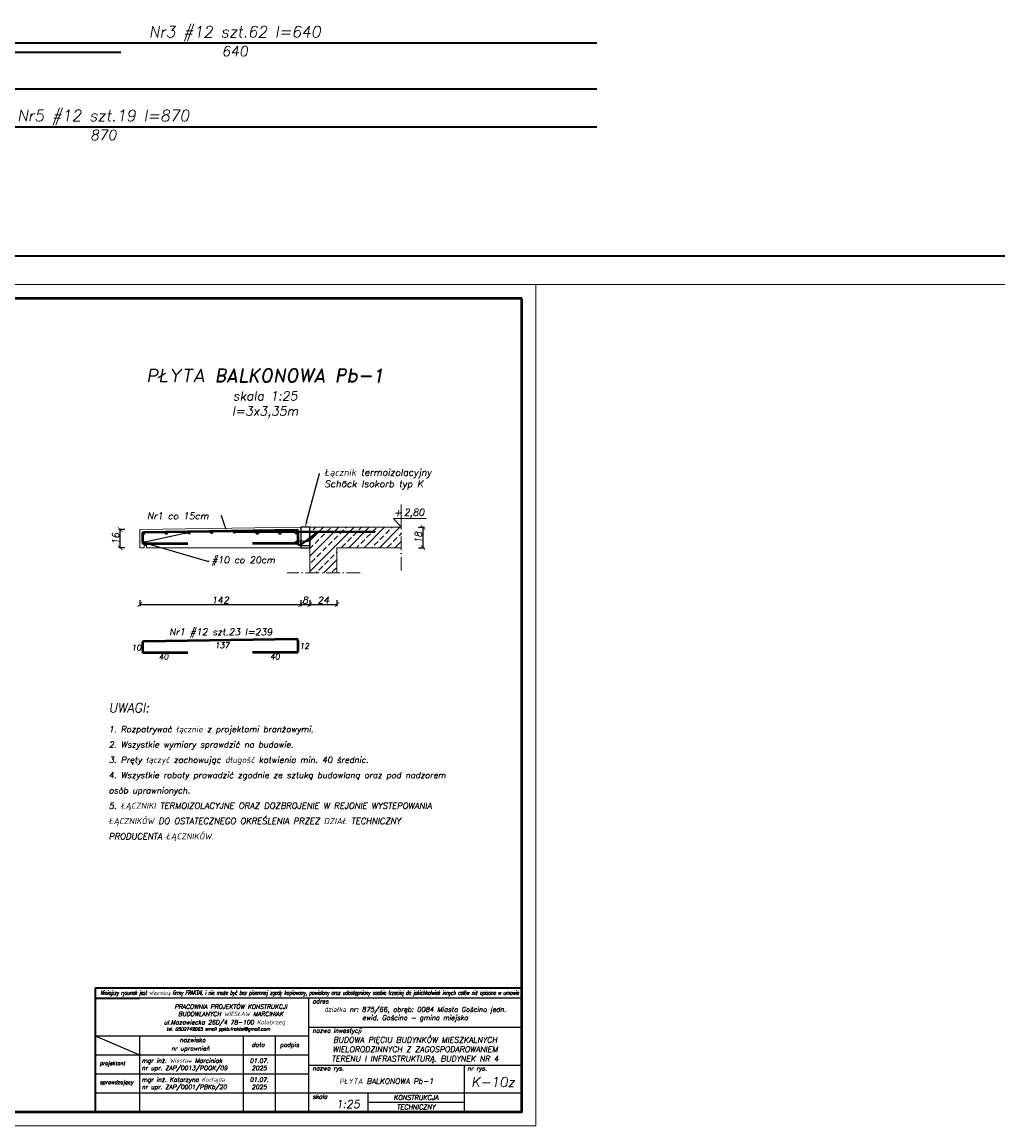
# Model space of a CAD drawing. Header units: millimetres. Extents: x 300938 to 312016, y 11971 to 20881.
# Tile 27 of 239: x 307913 to 308774, y 12999 to 13973. Entities that reach past the tile are written whole.
import ezdxf
from ezdxf import colors
from ezdxf.entities.mleader import LeaderData, LeaderLine
from ezdxf.math import Vec2, Vec3

# ---------------------------------------------------------------- set-up
doc = ezdxf.new("R2010")
doc.units = ezdxf.units.MM
doc.linetypes.add('ACAD_ISO03W100', pattern=[30, 12, -18])
doc.linetypes.add('ACAD_ISO10W100', pattern=[18, 12, -3, 0, -3])
for name, color, linetype, lineweight in [('konstrukcja', 3, 'Continuous', 35), ('konstrukcja fundamenty', 6, 'ACAD_ISO10W100', 35), ('konstrukcja wymiary', 1, 'Continuous', 13), ('kreskowanie', 253, 'Continuous', 0), ('opisy', 2, 'Continuous', 18), ('osie', 5, 'ACAD_ISO10W100', 13), ('przewrywane', 6, 'ACAD_ISO03W100', 18), ('zbrojenie', 4, 'Continuous', 50), ('zbrojenie płyty', 141, 'Continuous', 35), ('ściany konstrukcja', 85, 'Continuous', 20)]:
    doc.layers.add(name, color=color, linetype=linetype, lineweight=lineweight)
doc.layers.add('Schoeck', color=7, linetype='Continuous')
doc.layers.add('tabelka', color=5, linetype='Continuous')
doc.styles.add('KONSTRUKCJA', font='romand.shx', dxfattribs={"oblique": 10})
doc.styles.add('konstrukcja3', font='romand.shx', dxfattribs={"oblique": 10, "height": 6})
doc.styles.add('mój opis', font='romand.shx', dxfattribs={"oblique": 20})
doc.styles.get("Standard").update_dxf_attribs({"font": 'romand.shx', "oblique": 10})
doc.dimstyles.new('125', dxfattribs={"dimtxt": 6, "dimasz": 4, "dimexe": 1.25, "dimexo": 0.625, "dimgap": 1, "dimtad": 1, "dimdec": 0, "dimtxsty": 'konstrukcja3', "dimblk": 'ARCHTICK', "dimcen": 2.5, "dimadec": 0, "dimazin": 0, "dimtfac": 1, "dimtdec": 0, "dimtix": 1, "dimtmove": 0, "dimatfit": 3, "dimfxl": 4, "dimfxlon": 1, "dimarcsym": 0})

# ---------------------------------------------------------------- blocks, each defined once
blk = doc.blocks.new('_ArchTick')
at = {"color": 0, "linetype": 'ByBlock', "lineweight": 13, "const_width": 0.15}
blk.add_lwpolyline([(-0.5, -0.5), (0.5, 0.5)], dxfattribs=at)
blk = doc.blocks.new('*D2936')
at = {"layer": 'Defpoints', "color": 0, "transparency": 16777216}
for p in [(308016.67, 13505.49), (308158.67, 13505.49), (308158.67, 13459.28)]:
    blk.add_point(p, dxfattribs=at)
at = {"layer": 'konstrukcja wymiary', "color": 0, "lineweight": -2, "transparency": 16777216}
for p, q in [((308016.67, 13463.28), (308016.67, 13458.03)), ((308158.67, 13463.28), (308158.67, 13458.03)), ((308016.67, 13459.28), (308158.67, 13459.28))]:
    blk.add_line(p, q, dxfattribs=at)
at = {"layer": 'konstrukcja wymiary', "color": 0, "lineweight": -2, "transparency": 16777216, "xscale": 4, "yscale": 4, "zscale": 4, "rotation": 180}
blk.add_blockref('_ArchTick', (308016.67, 13459.28), dxfattribs=at)
at = {"layer": 'konstrukcja wymiary', "color": 0, "lineweight": -2, "transparency": 16777216, "xscale": 4, "yscale": 4, "zscale": 4}
blk.add_blockref('_ArchTick', (308158.67, 13459.28), dxfattribs=at)
at = {"layer": 'konstrukcja wymiary', "color": 0, "transparency": 16777216, "insert": (308087.67, 13463.28), "char_height": 6, "attachment_point": 5, "style": 'konstrukcja3'}
blk.add_mtext('142', dxfattribs=at)
blk = doc.blocks.new('*D2937')
at = {"layer": 'Defpoints', "color": 0, "transparency": 16777216}
for p in [(308158.67, 13505.49), (308166.67, 13487.41), (308166.67, 13459.28)]:
    blk.add_point(p, dxfattribs=at)
at = {"layer": 'konstrukcja wymiary', "color": 0, "lineweight": -2, "transparency": 16777216}
for p, q in [((308158.67, 13463.28), (308158.67, 13458.03)), ((308166.67, 13463.28), (308166.67, 13458.03)), ((308158.67, 13459.28), (308166.67, 13459.28))]:
    blk.add_line(p, q, dxfattribs=at)
at = {"layer": 'konstrukcja wymiary', "color": 0, "lineweight": -2, "transparency": 16777216, "xscale": 4, "yscale": 4, "zscale": 4, "rotation": 180}
blk.add_blockref('_ArchTick', (308158.67, 13459.28), dxfattribs=at)
at = {"layer": 'konstrukcja wymiary', "color": 0, "lineweight": -2, "transparency": 16777216, "xscale": 4, "yscale": 4, "zscale": 4}
blk.add_blockref('_ArchTick', (308166.67, 13459.28), dxfattribs=at)
at = {"layer": 'konstrukcja wymiary', "color": 0, "transparency": 16777216, "insert": (308162.67, 13463.28), "char_height": 6, "attachment_point": 5, "style": 'konstrukcja3'}
blk.add_mtext('8', dxfattribs=at)
blk = doc.blocks.new('*D2938')
at = {"layer": 'Defpoints', "color": 0, "transparency": 16777216}
for p in [(308166.67, 13487.41), (308190.67, 13487.41), (308190.67, 13459.28)]:
    blk.add_point(p, dxfattribs=at)
at = {"layer": 'konstrukcja wymiary', "color": 0, "lineweight": -2, "transparency": 16777216}
for p, q in [((308166.67, 13463.28), (308166.67, 13458.03)), ((308190.67, 13463.28), (308190.67, 13458.03)), ((308166.67, 13459.28), (308190.67, 13459.28))]:
    blk.add_line(p, q, dxfattribs=at)
at = {"layer": 'konstrukcja wymiary', "color": 0, "lineweight": -2, "transparency": 16777216, "xscale": 4, "yscale": 4, "zscale": 4, "rotation": 180}
blk.add_blockref('_ArchTick', (308166.67, 13459.28), dxfattribs=at)
at = {"layer": 'konstrukcja wymiary', "color": 0, "lineweight": -2, "transparency": 16777216, "xscale": 4, "yscale": 4, "zscale": 4}
blk.add_blockref('_ArchTick', (308190.67, 13459.28), dxfattribs=at)
at = {"layer": 'konstrukcja wymiary', "color": 0, "transparency": 16777216, "insert": (308178.67, 13463.28), "char_height": 6, "attachment_point": 5, "style": 'konstrukcja3'}
blk.add_mtext('24', dxfattribs=at)
blk = doc.blocks.new('*D2939')
at = {"layer": 'Defpoints', "color": 0, "transparency": 16777216}
for p in [(307999.38, 13525.49), (308016.67, 13525.49), (308016.67, 13509.49)]:
    blk.add_point(p, dxfattribs=at)
at = {"layer": 'konstrukcja wymiary', "color": 0, "lineweight": -2, "transparency": 16777216}
for p, q in [((308003.38, 13525.49), (307998.13, 13525.49)), ((307999.38, 13509.49), (307999.38, 13525.49)), ((308003.38, 13509.49), (307998.13, 13509.49))]:
    blk.add_line(p, q, dxfattribs=at)
at = {"layer": 'konstrukcja wymiary', "color": 0, "lineweight": -2, "transparency": 16777216, "xscale": 4, "yscale": 4, "zscale": 4}
for p, rotation in [((307999.38, 13525.49), 90), ((307999.38, 13509.49), 270)]:
    blk.add_blockref('_ArchTick', p, dxfattribs=dict(at, rotation=rotation))
at = {"layer": 'konstrukcja wymiary', "color": 0, "transparency": 16777216, "insert": (307995.38, 13517.49), "char_height": 6, "attachment_point": 5, "rotation": 90, "style": 'konstrukcja3'}
blk.add_mtext('16', dxfattribs=at)
blk = doc.blocks.new('*D2940')
at = {"layer": 'Defpoints', "color": 0, "transparency": 16777216}
for p in [(308247.23, 13527.49), (308247.23, 13509.49), (308266.54, 13509.49)]:
    blk.add_point(p, dxfattribs=at)
at = {"layer": 'konstrukcja wymiary', "color": 0, "lineweight": -2, "transparency": 16777216}
for p, q in [((308262.54, 13527.49), (308267.79, 13527.49)), ((308266.54, 13527.49), (308266.54, 13509.49)), ((308262.54, 13509.49), (308267.79, 13509.49))]:
    blk.add_line(p, q, dxfattribs=at)
at = {"layer": 'konstrukcja wymiary', "color": 0, "lineweight": -2, "transparency": 16777216, "xscale": 4, "yscale": 4, "zscale": 4}
for p, rotation in [((308266.54, 13527.49), 90), ((308266.54, 13509.49), 270)]:
    blk.add_blockref('_ArchTick', p, dxfattribs=dict(at, rotation=rotation))
at = {"layer": 'konstrukcja wymiary', "color": 0, "transparency": 16777216, "insert": (308262.54, 13518.49), "char_height": 6, "attachment_point": 5, "rotation": 90, "style": 'konstrukcja3'}
blk.add_mtext('18', dxfattribs=at)
blk = doc.blocks.new('90.00.80.00_S')
at = {"ltscale": 30}
blk.add_lwpolyline([(-44, 45.1), (-44, 0), (44, 0), (44, 45.1), (30.1, 38.2, -0.116434), (8.2, 33), (-8.2, 33, -0.116429), (-30.1, 38.2)], format="xyb", close=True, dxfattribs=at)
blk = doc.blocks.new('00.00.08.00', base_point=(615, 0))
at = {"layer": 'Schoeck', "color": 7}
for p, q in [((0, 4), (475, 4)), ((475, 4), (755, 4)), ((755, 4), (1230, 4)), ((0, -4), (475, -4)), ((475, -4), (755, -4)), ((755, -4), (1230, -4))]:
    blk.add_line(p, q, dxfattribs=at)
for points in [[(0, 4), (0, -4)], [(475, 4), (475, -4)], [(475, 4), (475, -4)], [(755, 4), (755, -4)], [(755, 4), (755, -4)], [(1230, 4), (1230, -4)]]:
    blk.add_lwpolyline(points, dxfattribs=at)
blk = doc.blocks.new('A$C77BC4CF4')
at = {"layer": 'Schoeck', "color": 7}
for p, q in [((-303.6, 146.5), (-41.6, 146.5)), ((-303.6, 140.5), (-41.6, 140.5)), ((-29.6, 128.5), (-29.6, 94.1)), ((-23.6, 128.5), (-23.6, 94.1)), ((-3.1, 29.5), (143.3, 136)), ((1.1, 25.3), (147.6, 131.7)), ((168.8, 146.5), (209.4, 146.5)), ((168.8, 140.5), (209.4, 140.5)), ((209.4, 146.5), (504.4, 146.5)), ((209.4, 140.5), (504.4, 140.5)), ((-29.6, 94.1), (-29.6, 38)), ((-23.6, 94.1), (-23.6, 38))]:
    blk.add_line(p, q, dxfattribs=at)
at = {"layer": 'Schoeck'}
for p, q in [((80, 180), (0, 180)), ((0, 180), (0, 0)), ((80, 0), (80, 180)), ((0, 0), (80, 0))]:
    blk.add_line(p, q, dxfattribs=at)
at = {"layer": 'Schoeck', "color": 7}
for points in [[(-303.6, 146.5), (-303.6, 140.5)], [(209.4, 146.5), (209.4, 140.5)], [(209.4, 146.5), (209.4, 140.5)], [(504.4, 146.5), (504.4, 140.5)], [(-23.6, 94.1), (-29.6, 94.1)], [(-23.6, 94.1), (-29.6, 94.1)]]:
    blk.add_lwpolyline(points, dxfattribs=at)
for centre, radius, start, end in [((-41.6, 128.5), 18, 360, 90), ((-41.6, 128.5), 12, 360, 90), ((168.8, 110.5), 36, 90, 135), ((168.8, 110.5), 30, 90, 135), ((-11.6, 38), 18, 180, 315), ((-11.6, 38), 12, 180, 315)]:
    blk.add_arc(centre, radius, start, end, dxfattribs=at)
at = {"layer": 'Schoeck'}
for name, p in [('00.00.08.00', (40, 141)), ('90.00.80.00_S', (40, 21))]:
    blk.add_blockref(name, p, dxfattribs=at)

msp = doc.modelspace()

# ---------------------------------------------------------------- hatches: boundary and pattern name
at = {"layer": 'kreskowanie'}
h = msp.add_hatch(dxfattribs=at)
h.set_pattern_fill('ANSI33', color=256, scale=1.5, style=0)
h.set_pattern_definition([(45, (198024.034, 3269.105), (-6.7351921, 6.7351921), []), (45, (198030.769, 3269.105), (-6.7351921, 6.7351921), [4.7625, -2.38125])])
h.paths.add_polyline_path([(308166.95, 13487.409), (308190.95, 13487.409), (308190.671, 13509.49), (308247.228, 13509.49), (308247.228, 13527.49), (308190.671, 13527.49), (308166.671, 13527.49)])
at = {"layer": 'zbrojenie'}
h = msp.add_hatch(color=256, dxfattribs=at)
edge = h.paths.add_edge_path()
edge.add_arc((308019.993, 13522.158), 0.557, 180, 360)
edge.add_arc((308019.993, 13522.158), 0.557, 0, 180)
h = msp.add_hatch(color=256, dxfattribs=at)
edge = h.paths.add_edge_path()
edge.add_arc((308040.019, 13522.571), 0.557, 180, 360)
edge.add_arc((308040.019, 13522.571), 0.557, 0, 180)
h = msp.add_hatch(color=256, dxfattribs=at)
edge = h.paths.add_edge_path()
edge.add_arc((308060.017, 13522.867), 0.557, 180, 360)
edge.add_arc((308060.017, 13522.867), 0.557, 0, 180)
h = msp.add_hatch(color=256, dxfattribs=at)
edge = h.paths.add_edge_path()
edge.add_arc((308080.015, 13523.164), 0.557, 180, 360)
edge.add_arc((308080.015, 13523.164), 0.557, 0, 180)
h = msp.add_hatch(color=256, dxfattribs=at)
edge = h.paths.add_edge_path()
edge.add_arc((308100.122, 13523.578), 0.557, 180, 360)
edge.add_arc((308100.122, 13523.578), 0.557, 0, 180)
h = msp.add_hatch(color=256, dxfattribs=at)
edge = h.paths.add_edge_path()
edge.add_arc((308120.387, 13522.544), 0.557, 180, 360)
edge.add_arc((308120.387, 13522.544), 0.557, 0, 180)
h = msp.add_hatch(color=256, dxfattribs=at)
edge = h.paths.add_edge_path()
edge.add_arc((308140.387, 13522.544), 0.557, 180, 360)
edge.add_arc((308140.387, 13522.544), 0.557, 0, 180)
h = msp.add_hatch(color=256, dxfattribs=at)
edge = h.paths.add_edge_path()
edge.add_arc((308155.028, 13522.544), 0.557, 180, 360)
edge.add_arc((308155.028, 13522.544), 0.557, 0, 180)
h = msp.add_hatch(color=256, dxfattribs=at)
edge = h.paths.add_edge_path()
edge.add_arc((308019.993, 13514.047), 0.557, 180, 360)
edge.add_arc((308019.993, 13514.047), 0.557, 0, 180)
h = msp.add_hatch(color=256, dxfattribs=at)
edge = h.paths.add_edge_path()
edge.add_arc((308155.038, 13513.999), 0.557, 180, 360)
edge.add_arc((308155.038, 13513.999), 0.557, 0, 180)

# ---------------------------------------------------------------- linework, layer by layer
msp.add_line((307977.394, 13111.748), (308016.429, 13111.748))
at = {"layer": 'konstrukcja'}
msp.add_lwpolyline([(311991.285, 15816.794), (311991.285, 13766.794), (306291.285, 13766.794), (306291.285, 15816.794)], close=True, dxfattribs=at)
at = {"layer": 'konstrukcja fundamenty', "linetype": 'Continuous'}
for p, q in [((308353.785, 13120.942), (307977.394, 13120.942)), ((307977.394, 13120.942), (307977.394, 13011.794)), ((307977.394, 13112.165), (307977.394, 13011.794))]:
    msp.add_line(p, q, dxfattribs=at)
at = {"layer": 'konstrukcja wymiary'}
for points in [[(312016.285, 15841.794), (312016.285, 13741.794), (306266.285, 13741.794), (306266.285, 15841.794)], [(308366.285, 13741.794), (307841.285, 13741.794), (307841.285, 12999.294), (308366.285, 12999.294)]]:
    msp.add_lwpolyline(points, close=True, dxfattribs=at)
at = {"layer": 'opisy'}
for p, q in [((308247.228, 13527.49), (308247.228, 13547.49)), ((308240.569, 13535.379), (308269.402, 13535.379)), ((308240.569, 13535.379), (308247.228, 13527.49))]:
    msp.add_line(p, q, dxfattribs=at)
at = {"layer": 'osie'}
for p, q in [((308247.228, 13489.276), (308247.228, 13547.49)), ((308211.228, 13487.409), (308146.671, 13487.409))]:
    msp.add_line(p, q, dxfattribs=at)
at = {"layer": 'tabelka', "color": 2, "linetype": 'ByBlock'}
for p, q in [((308353.785, 13112.165), (307977.394, 13112.165)), ((308353.785, 13112.165), (307977.394, 13112.165)), ((308165.589, 13112.165), (308165.589, 13011.794)), ((308165.589, 13112.165), (308165.589, 13011.794)), ((308353.785, 13112.165), (308353.785, 13011.794)), ((308353.785, 13112.165), (308353.785, 13011.794)), ((308165.589, 13086.39), (308353.785, 13086.39)), ((307977.394, 13078.708), (308165.589, 13078.708)), ((307977.394, 13078.708), (308016.56, 13061.979)), ((307977.394, 13078.708), (308165.589, 13078.708)), ((307977.394, 13078.708), (308016.56, 13061.979)), ((308016.56, 13078.708), (308016.56, 13011.794)), ((308016.56, 13078.708), (308016.56, 13011.794)), ((308108.043, 13078.708), (308108.043, 13011.794)), ((308108.043, 13078.708), (308108.043, 13011.794)), ((308136.075, 13078.708), (308136.075, 13011.794)), ((307977.394, 13061.979), (308165.589, 13061.979)), ((307977.394, 13061.979), (308165.589, 13061.979)), ((308165.589, 13052.922), (308353.785, 13052.922)), ((308165.589, 13052.922), (308353.785, 13052.922)), ((308303.027, 13052.922), (308303.027, 13011.794)), ((308303.027, 13052.922), (308303.027, 13011.794)), ((307977.394, 13045.251), (308165.589, 13045.251)), ((307977.394, 13045.251), (308165.589, 13045.251)), ((307977.394, 13028.522), (308353.785, 13028.522)), ((307977.394, 13028.522), (308303.027, 13028.522)), ((308217.866, 13028.522), (308217.866, 13011.794)), ((308217.866, 13028.522), (308217.866, 13011.794)), ((308217.866, 13020.158), (308303.027, 13020.158)), ((307977.394, 13011.794), (308353.785, 13011.794)), ((307977.394, 13011.794), (308353.785, 13011.794)), ((308019.215, 13011.794), (308353.785, 13011.794)), ((308019.215, 13011.794), (308353.785, 13011.794))]:
    msp.add_line(p, q, dxfattribs=at)
at = {"layer": 'zbrojenie'}
for p, q in [((308019.171, 13521.989), (308019.171, 13514.32)), ((308155.172, 13524.99), (308020.171, 13522.989)), ((308156.172, 13523.99), (308156.172, 13514.32)), ((308020.171, 13513.32), (308059.171, 13513.32)), ((308155.172, 13513.32), (308116.172, 13513.32)), ((308019.171, 13425.694), (308019.171, 13418.025)), ((308155.172, 13428.695), (308020.171, 13426.694)), ((308156.172, 13427.695), (308156.172, 13418.025)), ((308020.171, 13417.025), (308059.171, 13417.025)), ((308155.172, 13417.025), (308116.172, 13417.025))]:
    msp.add_line(p, q, dxfattribs=at)
msp.add_lwpolyline([(308353.785, 13729.294), (307853.785, 13729.294), (307853.785, 13011.794), (308353.785, 13011.794)], close=True, dxfattribs=at)
for centre in [(308019.993, 13522.158), (308040.019, 13522.571), (308060.017, 13522.867), (308080.015, 13523.164), (308100.122, 13523.578), (308120.387, 13522.544), (308140.387, 13522.544), (308155.028, 13522.544), (308019.993, 13514.047), (308155.038, 13513.999)]:
    msp.add_circle(centre, 0.557, dxfattribs=at)
for centre, start, end in [((308020.171, 13521.989), 90, 180), ((308155.172, 13523.99), 0, 90), ((308020.171, 13514.32), 180, 270), ((308155.172, 13514.32), 270, 0), ((308020.171, 13425.694), 90, 180), ((308155.172, 13427.695), 0, 90), ((308020.171, 13418.025), 180, 270), ((308155.172, 13418.025), 270, 0)]:
    msp.add_arc(centre, 1, start, end, dxfattribs=at)
at = {"layer": 'zbrojenie płyty'}
for p, q in [((308419.94, 13954.713), (307780.94, 13954.713)), ((307060.94, 13946.884), (307999.94, 13946.884)), ((308419.94, 13914.231), (307260.94, 13914.231)), ((308419.94, 13880.697), (307548.94, 13880.697))]:
    msp.add_line(p, q, dxfattribs=at)
at = {"layer": 'ściany konstrukcja'}
for p, q in [((308016.671, 13525.489), (308158.671, 13527.49)), ((308016.671, 13509.489), (308016.671, 13525.489)), ((308158.671, 13527.49), (308158.671, 13509.49)), ((308016.671, 13509.489), (308020.671, 13509.489)), ((308020.671, 13509.489), (308020.671, 13511.49)), ((308020.671, 13511.49), (308022.671, 13511.49)), ((308022.671, 13511.49), (308022.671, 13509.489)), ((308158.671, 13509.49), (308022.671, 13509.49))]:
    msp.add_line(p, q, dxfattribs=at)
for points in [[(308166.671, 13487.409), (308166.671, 13527.49), (308190.671, 13527.49)], [(308190.671, 13527.49), (308247.228, 13527.49)], [(308190.671, 13509.49), (308190.671, 13487.409)], [(308247.228, 13509.49), (308190.671, 13509.49)]]:
    msp.add_lwpolyline(points, dxfattribs=at)

# ---------------------------------------------------------------- block references
at = {"layer": 'przewrywane', "xscale": 0.09999990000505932, "yscale": 0.09999989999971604, "zscale": 0.09999990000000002}
msp.add_blockref('A$C77BC4CF4', (308158.671, 13509.49), dxfattribs=at)

# ---------------------------------------------------------------- texts
at = {"insert": (307981.984, 13118.714), "char_height": 3.801927, "width": 361.1286, "attachment_point": 1}
msp.add_mtext('{\\Fsimplex|c238;\\W0.6;Niniejszy rysunek jest własnością firmy FRAKTAL i nie może być bez pisemnej zgody kopiowany, powielany oraz udostępniony osobie trzeciej do jakichkolwiek innych celów niż opisane w umowie}', dxfattribs=at)
at = {"style": 'mój opis'}
for s, insert, char_height, width, attachment_point in [('{\\Q10;adres}', (308169.043, 13111.204), 3.87233, 191.63894, 1), ('\\pxqc;{\\Q10;PRACOWNIA PROJEKTÓW KONSTRUKCJI\\PBUDOWLANYCH WIESŁAW MARCINIAK}', (308001.187, 13106.475), 3.87233, 191.63894, 1), ('\\pxqc;{\\Q10;działka nr: 875/66, obręb: 0084 Miasto Gościno jedn. ewid. Gościno - gmina miejska }', (308259.687, 13097.72), 4.33333, 188.19538, 5), ('{\\Q10;ul.Mazowiecka 26D/4 78-100 Kołobrzeg\\P\\pxql;\\H0.85511x; \\H0.85714x;tel. 0502749065 email ppkb.fraktal@gmail.com}', (308037.992, 13092.68), 3.87233, 191.63894, 1), ('{\\Q10;nazwa inwestycji}', (308169.043, 13085.429), 3.87233, 191.63894, 1), ('{\\Q10;nazwisko}', (308051.822, 13077.139), 3.87233, 191.63894, 1), ('{\\Q10;data}', (308115.496, 13072.836), 3.87233, 191.63894, 1), ('{\\Q10;podpis}', (308140.401, 13072.836), 3.87233, 191.63894, 1), ('\\pxsm1,qc;{\\Q10;BUDOWA PIĘCIU BUDYNKÓW MIESZKALNYCH WIELORODZINNYCH Z ZAGOSPODAROWANIEM TERENU I INFRASTRUKTURĄ. BUDYNEK NR 4}', (308259.687, 13066.326), 4.999995, 188.19538, 5), ('{\\Q10;nr uprawnień}', (308044.513, 13069.624), 3.87233, 191.63894, 1), ('\\pxt20;{\\Q10;projektant}', (307981.418, 13056.27), 3.31128, 191.63894, 1), ('{\\Q10;mgr inż. Wiesław Marciniak}', (308018.44, 13058.864), 3.87233, 191.63894, 1), ('\\A1;{\\Q10;nr upr. ZAP/0013/POOK/09}', (308018.44, 13052.388), 3.87233, 191.63894, 1), ('{\\Q10;01.07.\\P2025}', (308122.059, 13053.615), 3.87233, 28.03215, 5), ('{\\Q10;mgr inż. Katarzyna Kocłajda}', (308018.44, 13042.136), 3.87233, 191.63894, 1), ('{\\Q10;01.07.\\P2025}', (308122.059, 13036.887), 3.87233, 28.03215, 5), ('{\\Q10;nazwa rys.}', (308169.043, 13052.083), 3.86666, 191.63894, 1), ('\\pxqc;{\\Q10;PŁYTA BALKONOWA Pb-1}', (308234.308, 13038.731), 4.79999, 137.43732, 5), ('{\\Q10;nr rys.}', (308305.743, 13051.976), 3.87233, 191.63894, 1), ('{\\Q10;K-10z}', (308328.406, 13038.043), 8.62312, 50.75806, 5), ('\\pxt20;{\\Q10;sprawdzający}', (307981.418, 13039.542), 3.31128, 191.63894, 1), ('\\A1;{\\Q10;nr upr. ZAP/0001/PBKb/20}', (308018.44, 13035.66), 3.87233, 191.63894, 1), ('{\\Q10;skala}', (308168.974, 13027.149), 3.87233, 191.63894, 1), ('{\\Q10;KONSTRUKCJA}', (308260.446, 13024.34), 4.18212, 85.16082, 5), ('{\\Q10;1:25}', (308189.748, 13022.147), 7.04061, 191.63894, 1), ('{\\Q10;TECHNICZNY}', (308260.446, 13015.976), 4.18212, 85.16082, 5)]:
    msp.add_mtext(s, dxfattribs=dict(at, insert=insert, char_height=char_height, width=width, attachment_point=attachment_point))
at = {"layer": 'opisy', "width": 253.11941, "attachment_point": 5}
for s, insert, char_height in [('Nr3 #12 szt.62 l=640', (308100.44, 13963.114), 9.99999), ('640', (308100.44, 13947.6), 9), ('Nr5 #12 szt.19 l=870', (307984.44, 13889.098), 9.99999), ('870', (307984.44, 13873.584), 9)]:
    msp.add_mtext(s, dxfattribs=dict(at, insert=insert, char_height=char_height))
at = {"layer": 'opisy'}
for s, insert, char_height, width, attachment_point, style in [('\\pxqc;PŁYTA BALKONOWA Pb-1\\P{\\H0.66666x;skala 1:25\\Pl=3x3,35m}', (307471.423, 13667.463), 12, 1311.78428, 1, 'KONSTRUKCJA'), ('+', (308240.985, 13543.395), 6, 5.25172, 1, 'konstrukcja3'), ('2,80', (308249.797, 13543.737), 6, 5.25172, 1, 'konstrukcja3'), ('\\A1;Nr1 #12 szt.23 l=239', (308088.12, 13434.191), 6, 214.88745, 5, 'KONSTRUKCJA'), ('10', (308009.342, 13423.858), 5, 252.99973, 1, 'KONSTRUKCJA'), ('137', (308082.814, 13425.85), 5, 252.99973, 1, 'KONSTRUKCJA'), ('12', (308157.605, 13425.314), 5, 252.99973, 1, 'KONSTRUKCJA'), ('40', (308033.391, 13415.805), 5, 252.99973, 1, 'KONSTRUKCJA'), ('40', (308131.571, 13415.915), 5, 252.99973, 1, 'KONSTRUKCJA'), ('\\A1;\\pxsm1.5;{\\H1.5x;UWAGI:\\P}1. Rozpatrywać łącznie z projektami branżowymi.\\P2. Wszystkie wymiary sprawdzić na budowie.\\P3. Pręty łączyć zachowując długość kotwienia min. 40 średnic.\\P4. Wszystkie roboty prowadzić zgodnie ze sztuką budowlaną oraz pod nadzorem osób uprawnionych.\\P5. {\\H0.99999x;ŁĄCZNIKI TERMOIZOLACYJNE ORAZ DOZBROJENIE W REJONIE WYSTEPOWANIA ŁĄCZNIKÓW DO OSTATECZNEGO OKREŚLENIA PRZEZ DZIAŁ TECHNICZNY PRODUCENTA ŁĄCZNIKÓW.}', (307989.298, 13372.28), 5.4, 333.36872, 1, 'KONSTRUKCJA')]:
    msp.add_mtext(s, dxfattribs=dict(at, insert=insert, char_height=char_height, width=width, attachment_point=attachment_point, style=style))

# ---------------------------------------------------------------- dimensions: what is measured, and where the dimension line sits
at = {"layer": 'konstrukcja wymiary'}
for base, p1, p2, picture, middle in [((308266.541, 13509.49), (308247.228, 13527.49), (308247.228, 13509.49), '*D2940', (308262.541, 13518.49)), ((307999.38, 13525.489), (308016.671, 13509.489), (308016.671, 13525.489), '*D2939', (307995.38, 13517.489))]:
    dim = msp.add_linear_dim(base=base, p1=p1, p2=p2, angle=90, dimstyle='125', dxfattribs=at)
    dim.commit()
    dim.dimension.update_dxf_attribs({"geometry": picture, "text_midpoint": middle})
dim = msp.add_linear_dim(base=(308158.671, 13459.276), p1=(308016.671, 13505.489), p2=(308158.671, 13505.49), dimstyle='125', dxfattribs=at)
dim.commit()
dim.dimension.update_dxf_attribs({"geometry": '*D2936', "text_midpoint": (308087.671, 13463.276)})
for base, p1, p2, picture, middle in [((308166.671, 13459.276), (308158.671, 13505.49), (308166.671, 13487.409), '*D2937', (308162.671, 13463.276)), ((308190.671, 13459.276), (308166.671, 13487.409), (308190.671, 13487.409), '*D2938', (308178.671, 13463.276))]:
    dim = msp.add_linear_dim(base=base, p1=p1, p2=p2, dimstyle='125', override={"dimtmove": 1}, dxfattribs=at)
    dim.commit()
    dim.dimension.update_dxf_attribs({"geometry": picture, "text_midpoint": middle})

# ---------------------------------------------------------------- leaders
at = {"layer": 'opisy'}
ml = msp.add_multileader_mtext('Standard', dxfattribs=at)
ml.set_content('Łącznik termoizolacyjny\\PSchöck Isokorb typ K', color=256, style='KONSTRUKCJA')
ml.set_leader_properties()
ml.build(insert=Vec2(0, 0))
ml.multileader.update_dxf_attribs({"dogleg_length": 0.36, "arrow_head_size": 5})
ctx = ml.context
ctx.base_point, ctx.char_height, ctx.arrow_head_size, ctx.landing_gap_size, ctx.plane_origin = Vec3(308175.629, 13574.888), 6, 5, 4, Vec3(309074.579, 13600.263)
notes = []
notes.append((ctx, [(0, (1, 1, 0), (308175.269, 13574.888), (1, 0), 0.36, [(1, [(308162.646, 13527.449)], 0, [])])]))
ctx.mtext.insert, ctx.mtext.flow_direction = Vec3(308179.629, 13578.888), 5
ml = msp.add_multileader_mtext('Standard', dxfattribs=at)
ml.set_content('Nr1 co 15cm', color=256, style='KONSTRUKCJA')
ml.set_leader_properties()
ml.build(insert=Vec2(0, 0))
ml.multileader.update_dxf_attribs({"dogleg_length": 0.36})
ctx = ml.context
ctx.base_point, ctx.char_height, ctx.plane_origin = Vec3(308021.033, 13537.546), 6, Vec3(308568.458, 13548.725)
ctx.text_align_type = 2
notes.append((ctx, [(0, (1, 1, 0), (308088.669, 13537.546), (-1, 0), 0.36, [(1, [(308093.34, 13523.989)], 0, [])])]))
ctx.mtext.insert, ctx.mtext.flow_direction = Vec3(308023.033, 13540.546), 5
ml = msp.add_multileader_mtext('Standard', dxfattribs=at)
ml.set_content('#10 co 20cm', color=256, style='KONSTRUKCJA')
ml.set_leader_properties()
ml.build(insert=Vec2(0, 0))
ml.multileader.update_dxf_attribs({"text_right_attachment_type": 6, "dogleg_length": 0.36})
ctx = ml.context
ctx.base_point, ctx.char_height, ctx.plane_origin = Vec3(308078.044, 13497.739), 6, Vec3(308553.616, 13507.569)
ctx.right_attachment = 6
notes.append((ctx, [(1, (1, 1, 0), (308076.282, 13497.739), (1, 0), 1.762, [(1, [(308060.045, 13522.823), (308019.993, 13514.047)], 0, [])])]))
ctx.mtext.insert, ctx.mtext.flow_direction = Vec3(308080.044, 13501.739), 5
for ctx, leaders in notes:
    for number, flags, end, landing, length, lines in leaders:
        leader = LeaderData()
        leader.index, (leader.has_last_leader_line, leader.has_dogleg_vector, leader.attachment_direction) = number, flags
        leader.last_leader_point, leader.dogleg_vector, leader.dogleg_length = Vec3(end), Vec3(landing), length
        for number, points, colour, breaks in lines:
            line = LeaderLine()
            line.index, line.vertices, line.color, line.breaks = number, Vec3.list(points), colors.encode_raw_color(colour), breaks
            leader.lines.append(line)
        ctx.leaders.append(leader)

doc.saveas('drawing.dxf')
